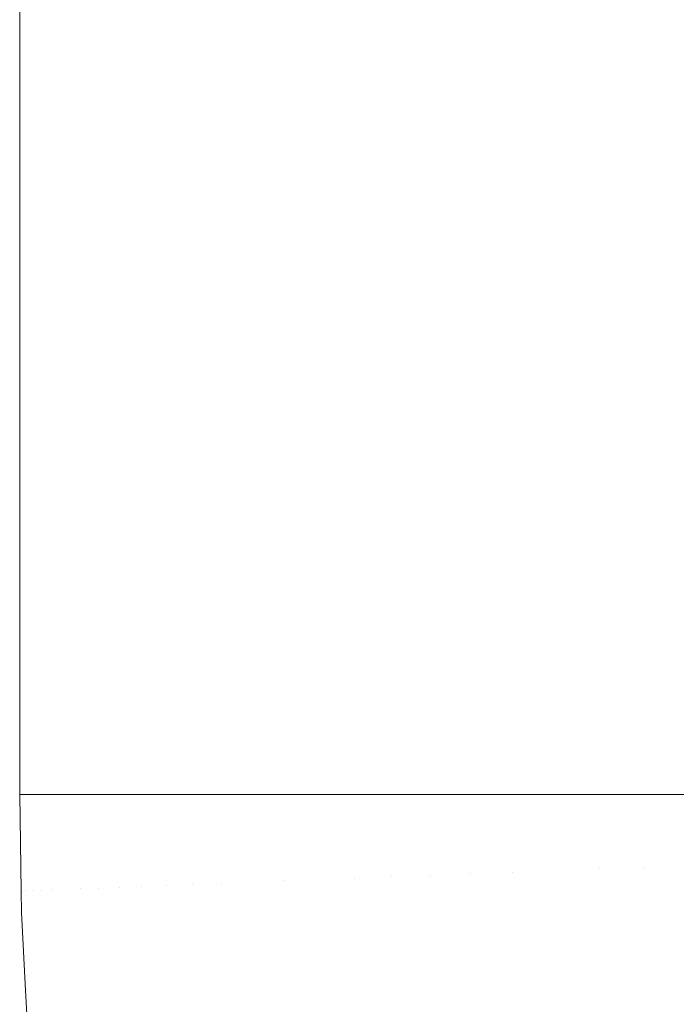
# Model space of a CAD drawing. Header units: centimetres. Extents: x -21.6 to 22.7, y 4.2 to 6.
# Tile 27 of 256: x -21.5865 to -21.565, y 4.2933 to 4.3257. Entities that reach past the tile are written whole.
import ezdxf

# ---------------------------------------------------------------- set-up
doc = ezdxf.new("R2010")
doc.units = ezdxf.units.CM
doc.header["$LTSCALE"] = 2.54
doc.layers.add('Lucido design-1', color=7, linetype='Continuous')

# ---------------------------------------------------------------- blocks, each defined once
blk = doc.blocks.new('Gruppo-3-1')
at = {"color": 7, "linetype": 'Continuous', "lineweight": 9}
for points, invisible_edges in [([(-21.586469, 5.900212, -2276.319046), (-21.586537, 5.900212, -2276.32217), (-21.586537, 4.300212, -2276.32217), (-21.586469, 4.300212, -2276.319046)], 8), ([(-21.586473, 4.300212, -2276.925294), (-21.586537, 4.300212, -2276.922194), (-21.586537, 5.900212, -2276.922194), (-21.586473, 5.900212, -2276.925294)], 10), ([(-21.586537, 4.300212, -2276.92217), (-21.586537, 5.900212, -2276.92217), (-21.586537, 5.900212, -2276.922194), (-21.586537, 4.300212, -2276.922194)], 4), ([(-21.586473, 5.900212, -2276.925294), (-21.586433, 5.900212, -2276.927176), (-21.586433, 4.300212, -2276.927176), (-21.586473, 4.300212, -2276.925294)], 10), ([(-21.586469, 4.300212, -2276.319046), (-21.586423, 4.300212, -2276.316925), (-21.586423, 5.900212, -2276.316925), (-21.586469, 5.900212, -2276.319046)], 10), ([(-21.586433, 5.900212, -2276.927176), (-21.586123, 5.900212, -2276.932142), (-21.586123, 4.300212, -2276.932142), (-21.586356, 4.300212, -2276.928413)], 10), ([(-21.586356, 4.300212, -2276.928413), (-21.586433, 4.300212, -2276.927176), (-21.586433, 5.900212, -2276.927176)], 10), ([(-21.586103, 5.900212, -2276.311962), (-21.586423, 5.900212, -2276.316925), (-21.586423, 4.300212, -2276.316925), (-21.586158, 4.300212, -2276.312816)], 10), ([(-21.586158, 4.300212, -2276.312816), (-21.586103, 4.300212, -2276.311962), (-21.586103, 5.900212, -2276.311962)], 10), ([(-21.585865, 4.300212, -2276.934619), (-21.586123, 4.300212, -2276.932142), (-21.586123, 5.900212, -2276.932142), (-21.585865, 5.900212, -2276.934619)], 10), ([(-21.586103, 5.900212, -2276.311962), (-21.586103, 4.300212, -2276.311962), (-21.58558, 4.300212, -2276.307037), (-21.58558, 5.900212, -2276.307037)], 5), ([(-21.585865, 5.900212, -2276.934619), (-21.58561, 5.900212, -2276.937068), (-21.58561, 4.300212, -2276.937068), (-21.585865, 4.300212, -2276.934619)], 10), ([(-21.58561, 5.900212, -2276.937068), (-21.584897, 5.900212, -2276.941937), (-21.584897, 4.300212, -2276.941937), (-21.585518, 4.300212, -2276.937699)], 10), ([(-21.585518, 4.300212, -2276.937699), (-21.58561, 4.300212, -2276.937068), (-21.58561, 5.900212, -2276.937068)], 10), ([(-21.584858, 5.900212, -2276.302171), (-21.58558, 5.900212, -2276.307037), (-21.58558, 4.300212, -2276.307037), (-21.585521, 4.300212, -2276.306641)], 10), ([(-21.585521, 4.300212, -2276.306641), (-21.584858, 4.300212, -2276.302171), (-21.584858, 5.900212, -2276.302171)], 10), ([(-21.584549, 4.300212, -2276.943782), (-21.584897, 4.300212, -2276.941937), (-21.584897, 5.900212, -2276.941937), (-21.584549, 5.900212, -2276.943782)], 10), ([(-21.583943, 5.900212, -2276.297382), (-21.584858, 5.900212, -2276.302171), (-21.584858, 4.300212, -2276.302171), (-21.58455, 4.300212, -2276.300558)], 10), ([(-21.58455, 4.300212, -2276.300558), (-21.583943, 4.300212, -2276.297382), (-21.583943, 5.900212, -2276.297382)], 10), ([(-21.584549, 5.900212, -2276.943782), (-21.583992, 5.900212, -2276.946731), (-21.583992, 4.300212, -2276.946731), (-21.584549, 4.300212, -2276.943782)], 10), ([(-21.583291, 4.300212, -2276.949744), (-21.583992, 4.300212, -2276.946731), (-21.583992, 5.900212, -2276.946731), (-21.583291, 5.900212, -2276.949744)], 10), ([(-21.582843, 5.900212, -2276.292686), (-21.583943, 5.900212, -2276.297382), (-21.583943, 4.300212, -2276.297382), (-21.58329, 4.300212, -2276.294596)], 10), ([(-21.583291, 5.900212, -2276.949744), (-21.5829, 5.900212, -2276.951431), (-21.5829, 4.300212, -2276.951431), (-21.583291, 4.300212, -2276.949744)], 10), ([(-21.58329, 4.300212, -2276.294596), (-21.582843, 4.300212, -2276.292686), (-21.582843, 5.900212, -2276.292686)], 10), ([(-21.582557, 4.300212, -2276.95267), (-21.5829, 4.300212, -2276.951431), (-21.5829, 5.900212, -2276.951431), (-21.582557, 5.900212, -2276.95267)], 10), ([(-21.581565, 5.900212, -2276.2881), (-21.582843, 5.900212, -2276.292686), (-21.582843, 4.300212, -2276.292686), (-21.581756, 4.300212, -2276.288785)], 10), ([(-21.582557, 5.900212, -2276.95267), (-21.58163, 5.900212, -2276.956023), (-21.58163, 4.300212, -2276.956023), (-21.582557, 4.300212, -2276.95267)], 10), ([(-21.581756, 4.300212, -2276.288785), (-21.581565, 4.300212, -2276.2881), (-21.581565, 5.900212, -2276.2881)], 10), ([(-21.580869, 4.300212, -2276.958389), (-21.58163, 4.300212, -2276.956023), (-21.58163, 5.900212, -2276.956023), (-21.580869, 5.900212, -2276.958389)], 10), ([(-21.581565, 5.900212, -2276.2881), (-21.581565, 4.300212, -2276.2881), (-21.580119, 4.300212, -2276.283637), (-21.580119, 5.900212, -2276.283637)], 5), ([(-21.580869, 5.900212, -2276.958389), (-21.580192, 5.900212, -2276.960492), (-21.580192, 4.300212, -2276.960492), (-21.580869, 4.300212, -2276.958389)], 10), ([(-21.580192, 5.900212, -2276.960492), (-21.578596, 5.900212, -2276.964827), (-21.578596, 4.300212, -2276.964827), (-21.579939, 4.300212, -2276.961181)], 10), ([(-21.579939, 4.300212, -2276.961181), (-21.580192, 4.300212, -2276.960492), (-21.580192, 5.900212, -2276.960492)], 10), ([(-21.578516, 5.900212, -2276.27931), (-21.580119, 5.900212, -2276.283637), (-21.580119, 4.300212, -2276.283637), (-21.579942, 4.300212, -2276.283158)], 10), ([(-21.579942, 4.300212, -2276.283158), (-21.578516, 4.300212, -2276.27931), (-21.578516, 5.900212, -2276.27931)], 10), ([(-21.57786, 4.300212, -2276.966595), (-21.578596, 4.300212, -2276.964827), (-21.578596, 5.900212, -2276.964827), (-21.57786, 5.900212, -2276.966595)], 10), ([(-21.576767, 5.900212, -2276.275128), (-21.578516, 5.900212, -2276.27931), (-21.578516, 4.300212, -2276.27931), (-21.577861, 4.300212, -2276.277744)], 10), ([(-21.577861, 4.300212, -2276.277744), (-21.576767, 4.300212, -2276.275128), (-21.576767, 5.900212, -2276.275128)], 10), ([(-21.57786, 5.900212, -2276.966595), (-21.576854, 5.900212, -2276.969015), (-21.576854, 4.300212, -2276.969015), (-21.57786, 4.300212, -2276.966595)], 10), ([(-21.575564, 4.300212, -2276.971785), (-21.576854, 4.300212, -2276.969015), (-21.576854, 5.900212, -2276.969015), (-21.575564, 5.900212, -2276.971785)], 10), ([(-21.574882, 5.900212, -2276.271102), (-21.576767, 5.900212, -2276.275128), (-21.576767, 4.300212, -2276.275128), (-21.575563, 4.300212, -2276.272555)], 10), ([(-21.575564, 5.900212, -2276.971785), (-21.574976, 5.900212, -2276.973049), (-21.574976, 4.300212, -2276.973049), (-21.575564, 4.300212, -2276.971785)], 10), ([(-21.575563, 4.300212, -2276.272555), (-21.574882, 4.300212, -2276.271102), (-21.574882, 5.900212, -2276.271102)], 10), ([(-21.574335, 4.300212, -2276.974288), (-21.574976, 4.300212, -2276.973049), (-21.574976, 5.900212, -2276.973049), (-21.574335, 5.900212, -2276.974288)], 10), ([(-21.572874, 5.900212, -2276.267238), (-21.574882, 5.900212, -2276.271102), (-21.574882, 4.300212, -2276.271102), (-21.573067, 4.300212, -2276.267608)], 10), ([(-21.574335, 5.900212, -2276.974288), (-21.572973, 5.900212, -2276.976921), (-21.572973, 4.300212, -2276.976921), (-21.574335, 4.300212, -2276.974288)], 10), ([(-21.573067, 4.300212, -2276.267608), (-21.572874, 4.300212, -2276.267238), (-21.572874, 5.900212, -2276.267238)], 10), ([(-21.57173, 4.300212, -2276.979099), (-21.572973, 4.300212, -2276.976921), (-21.572973, 5.900212, -2276.976921), (-21.57173, 5.900212, -2276.979099)], 10), ([(-21.572874, 5.900212, -2276.267238), (-21.572874, 4.300212, -2276.267238), (-21.570754, 4.300212, -2276.263541), (-21.570754, 5.900212, -2276.263541)], 5), ([(-21.57173, 5.900212, -2276.979099), (-21.570858, 5.900212, -2276.980626), (-21.570858, 4.300212, -2276.980626), (-21.57173, 4.300212, -2276.979099)], 10), ([(-21.570858, 5.900212, -2276.980626), (-21.568641, 5.900212, -2276.984161), (-21.568641, 4.300212, -2276.984161), (-21.570367, 4.300212, -2276.981408)], 10), ([(-21.570367, 4.300212, -2276.981408), (-21.570858, 4.300212, -2276.980626), (-21.570858, 5.900212, -2276.980626)], 10), ([(-21.568532, 5.900212, -2276.260014), (-21.570754, 5.900212, -2276.263541), (-21.570754, 4.300212, -2276.263541), (-21.570369, 4.300212, -2276.26293)], 10), ([(-21.570369, 4.300212, -2276.26293), (-21.568532, 4.300212, -2276.260014), (-21.568532, 5.900212, -2276.260014)], 10), ([(-21.567507, 4.300212, -2276.985812), (-21.568641, 4.300212, -2276.984161), (-21.568641, 5.900212, -2276.984161), (-21.567507, 5.900212, -2276.985812)], 10), ([(-21.56622, 5.900212, -2276.256661), (-21.568532, 5.900212, -2276.260014), (-21.568532, 4.300212, -2276.260014), (-21.567507, 4.300212, -2276.258528)], 10), ([(-21.567507, 4.300212, -2276.258528), (-21.56622, 4.300212, -2276.256661), (-21.56622, 5.900212, -2276.256661)], 10), ([(-21.567507, 5.900212, -2276.985812), (-21.566333, 5.900212, -2276.987522), (-21.566333, 4.300212, -2276.987522), (-21.567507, 4.300212, -2276.985812)], 10), ([(-21.566333, 5.900212, -2276.987522), (-21.563944, 5.900212, -2276.99071), (-21.563944, 4.300212, -2276.99071), (-21.566036, 4.300212, -2276.987918)], 10), ([(-21.566036, 4.300212, -2276.987918), (-21.566333, 4.300212, -2276.987522), (-21.566333, 5.900212, -2276.987522)], 10), ([(-21.563828, 5.900212, -2276.253482), (-21.56622, 5.900212, -2276.256661), (-21.56622, 4.300212, -2276.256661), (-21.564517, 4.300212, -2276.254398)], 10), ([(-21.586469, 4.300212, -2276.319046), (-21.586537, 4.300212, -2276.32217), (-21.586486, 4.297038, -2276.32217)], 8), ([(-21.586486, 4.297038, -2276.32217), (-21.586537, 4.300212, -2276.32217), (-21.586537, 4.300212, -2276.92217), (-21.586486, 4.297038, -2276.92217)], 8), ([(-21.586455, 4.29704, -2276.925294), (-21.586486, 4.297038, -2276.92217), (-21.586537, 4.300212, -2276.922194)], 11), ([(-21.586486, 4.297038, -2276.92217), (-21.586537, 4.300212, -2276.92217), (-21.586537, 4.300212, -2276.922194)], 8), ([(-21.586537, 4.300212, -2276.922194), (-21.586473, 4.300212, -2276.925294), (-21.586455, 4.29704, -2276.925294)], 10), ([(-21.586486, 4.297038, -2276.32217), (-21.586455, 4.29704, -2276.319046), (-21.586469, 4.300212, -2276.319046)], 11), ([(-21.586455, 4.29704, -2276.925294), (-21.586473, 4.300212, -2276.925294), (-21.586433, 4.300212, -2276.927176)], 9), ([(-21.586423, 4.300212, -2276.316925), (-21.586469, 4.300212, -2276.319046), (-21.586455, 4.29704, -2276.319046)], 10), ([(-21.586455, 4.29704, -2276.319046), (-21.586333, 4.297044, -2276.315926), (-21.586423, 4.300212, -2276.316925)], 11), ([(-21.586433, 4.300212, -2276.927176), (-21.586333, 4.297044, -2276.928414), (-21.586455, 4.29704, -2276.925294)], 11), ([(-21.586433, 4.300212, -2276.927176), (-21.586356, 4.300212, -2276.928413), (-21.586333, 4.297044, -2276.928414)], 10), ([(-21.586158, 4.300212, -2276.312816), (-21.586423, 4.300212, -2276.316925), (-21.586333, 4.297044, -2276.315926), (-21.586131, 4.297052, -2276.312816)], 14), ([(-21.586131, 4.297052, -2276.931524), (-21.586333, 4.297044, -2276.928414), (-21.586356, 4.300212, -2276.928413), (-21.586123, 4.300212, -2276.932142)], 11), ([(-21.586103, 4.300212, -2276.311962), (-21.586158, 4.300212, -2276.312816), (-21.586131, 4.297052, -2276.312816)], 10), ([(-21.586131, 4.297052, -2276.312816), (-21.585849, 4.297063, -2276.309719), (-21.586103, 4.300212, -2276.311962)], 11), ([(-21.585849, 4.297063, -2276.934621), (-21.586131, 4.297052, -2276.931524), (-21.586123, 4.300212, -2276.932142)], 11), ([(-21.586123, 4.300212, -2276.932142), (-21.585865, 4.300212, -2276.934619), (-21.585849, 4.297063, -2276.934621)], 10), ([(-21.58558, 4.300212, -2276.307037), (-21.586103, 4.300212, -2276.311962), (-21.585849, 4.297063, -2276.309719)], 10), ([(-21.585849, 4.297063, -2276.934621), (-21.585865, 4.300212, -2276.934619), (-21.58561, 4.300212, -2276.937068)], 9), ([(-21.585849, 4.297063, -2276.309719), (-21.585488, 4.297077, -2276.30664), (-21.58558, 4.300212, -2276.307037)], 11), ([(-21.58561, 4.300212, -2276.937068), (-21.585488, 4.297077, -2276.9377), (-21.585849, 4.297063, -2276.934621)], 11), ([(-21.58561, 4.300212, -2276.937068), (-21.585518, 4.300212, -2276.937699), (-21.585488, 4.297077, -2276.9377)], 10), ([(-21.585488, 4.297077, -2276.30664), (-21.585521, 4.300212, -2276.306641), (-21.58558, 4.300212, -2276.307037)], 9), ([(-21.585488, 4.297077, -2276.30664), (-21.585048, 4.297094, -2276.303583), (-21.584858, 4.300212, -2276.302171), (-21.585521, 4.300212, -2276.306641)], 11), ([(-21.585518, 4.300212, -2276.937699), (-21.584897, 4.300212, -2276.941937), (-21.585048, 4.297094, -2276.940757), (-21.585488, 4.297077, -2276.9377)], 14), ([(-21.584858, 4.300212, -2276.302171), (-21.585048, 4.297094, -2276.303583), (-21.584531, 4.297113, -2276.300554)], 11), ([(-21.584531, 4.297113, -2276.943786), (-21.585048, 4.297094, -2276.940757), (-21.584897, 4.300212, -2276.941937)], 11), ([(-21.584897, 4.300212, -2276.941937), (-21.584549, 4.300212, -2276.943782), (-21.584531, 4.297113, -2276.943786)], 10), ([(-21.584531, 4.297113, -2276.300554), (-21.58455, 4.300212, -2276.300558), (-21.584858, 4.300212, -2276.302171)], 9), ([(-21.584531, 4.297113, -2276.300554), (-21.583939, 4.297136, -2276.297555), (-21.583943, 4.300212, -2276.297382), (-21.58455, 4.300212, -2276.300558)], 11), ([(-21.584531, 4.297113, -2276.943786), (-21.584549, 4.300212, -2276.943782), (-21.583992, 4.300212, -2276.946731)], 9), ([(-21.583992, 4.300212, -2276.946731), (-21.583939, 4.297136, -2276.946785), (-21.584531, 4.297113, -2276.943786)], 11), ([(-21.583939, 4.297136, -2276.946785), (-21.583992, 4.300212, -2276.946731), (-21.583291, 4.300212, -2276.949744)], 9), ([(-21.583274, 4.297161, -2276.29459), (-21.58329, 4.300212, -2276.294596), (-21.583943, 4.300212, -2276.297382)], 9), ([(-21.583943, 4.300212, -2276.297382), (-21.583939, 4.297136, -2276.297555), (-21.583274, 4.297161, -2276.29459)], 11), ([(-21.583291, 4.300212, -2276.949744), (-21.583274, 4.297161, -2276.94975), (-21.583939, 4.297136, -2276.946785)], 11), ([(-21.583274, 4.297161, -2276.94975), (-21.583291, 4.300212, -2276.949744), (-21.5829, 4.300212, -2276.951431)], 9), ([(-21.582843, 4.300212, -2276.292686), (-21.58329, 4.300212, -2276.294596), (-21.583274, 4.297161, -2276.29459)], 10), ([(-21.583274, 4.297161, -2276.29459), (-21.582536, 4.297189, -2276.291665), (-21.582843, 4.300212, -2276.292686)], 11), ([(-21.5829, 4.300212, -2276.951431), (-21.582536, 4.297189, -2276.952675), (-21.583274, 4.297161, -2276.94975)], 11), ([(-21.5829, 4.300212, -2276.951431), (-21.582557, 4.300212, -2276.95267), (-21.582536, 4.297189, -2276.952675)], 10), ([(-21.581756, 4.300212, -2276.288785), (-21.582843, 4.300212, -2276.292686), (-21.582536, 4.297189, -2276.291665), (-21.581728, 4.29722, -2276.288781)], 14), ([(-21.581728, 4.29722, -2276.955559), (-21.582536, 4.297189, -2276.952675), (-21.582557, 4.300212, -2276.95267), (-21.58163, 4.300212, -2276.956023)], 11), ([(-21.581565, 4.300212, -2276.2881), (-21.581756, 4.300212, -2276.288785), (-21.581728, 4.29722, -2276.288781)], 10), ([(-21.581728, 4.29722, -2276.288781), (-21.580853, 4.297254, -2276.285944), (-21.581565, 4.300212, -2276.2881)], 11), ([(-21.580853, 4.297254, -2276.958396), (-21.581728, 4.29722, -2276.955559), (-21.58163, 4.300212, -2276.956023)], 11), ([(-21.58163, 4.300212, -2276.956023), (-21.580869, 4.300212, -2276.958389), (-21.580853, 4.297254, -2276.958396)], 10), ([(-21.580119, 4.300212, -2276.283637), (-21.581565, 4.300212, -2276.2881), (-21.580853, 4.297254, -2276.285944)], 10), ([(-21.580853, 4.297254, -2276.958396), (-21.580869, 4.300212, -2276.958389), (-21.580192, 4.300212, -2276.960492)], 9), ([(-21.580853, 4.297254, -2276.285944), (-21.579912, 4.29729, -2276.283155), (-21.580119, 4.300212, -2276.283637)], 11), ([(-21.580192, 4.300212, -2276.960492), (-21.579912, 4.29729, -2276.961185), (-21.580853, 4.297254, -2276.958396)], 11), ([(-21.580192, 4.300212, -2276.960492), (-21.579939, 4.300212, -2276.961181), (-21.579912, 4.29729, -2276.961185)], 10), ([(-21.579912, 4.29729, -2276.283155), (-21.579942, 4.300212, -2276.283158), (-21.580119, 4.300212, -2276.283637)], 9), ([(-21.579912, 4.29729, -2276.283155), (-21.578908, 4.297328, -2276.280418), (-21.578516, 4.300212, -2276.27931), (-21.579942, 4.300212, -2276.283158)], 11), ([(-21.579939, 4.300212, -2276.961181), (-21.578596, 4.300212, -2276.964827), (-21.578908, 4.297328, -2276.963922), (-21.579912, 4.29729, -2276.961185)], 14), ([(-21.578516, 4.300212, -2276.27931), (-21.578908, 4.297328, -2276.280418), (-21.577844, 4.297369, -2276.277736)], 11), ([(-21.577844, 4.297369, -2276.966604), (-21.578908, 4.297328, -2276.963922), (-21.578596, 4.300212, -2276.964827)], 11), ([(-21.578596, 4.300212, -2276.964827), (-21.57786, 4.300212, -2276.966595), (-21.577844, 4.297369, -2276.966604)], 10), ([(-21.577844, 4.297369, -2276.277736), (-21.577861, 4.300212, -2276.277744), (-21.578516, 4.300212, -2276.27931)], 9), ([(-21.576767, 4.300212, -2276.275128), (-21.577861, 4.300212, -2276.277744), (-21.577844, 4.297369, -2276.277736)], 10), ([(-21.577844, 4.297369, -2276.966604), (-21.57786, 4.300212, -2276.966595), (-21.576854, 4.300212, -2276.969015)], 9), ([(-21.577844, 4.297369, -2276.277736), (-21.576722, 4.297412, -2276.275111), (-21.576767, 4.300212, -2276.275128)], 11), ([(-21.576854, 4.300212, -2276.969015), (-21.576722, 4.297412, -2276.969229), (-21.577844, 4.297369, -2276.966604)], 11), ([(-21.575545, 4.297457, -2276.971794), (-21.576722, 4.297412, -2276.969229), (-21.576854, 4.300212, -2276.969015), (-21.575564, 4.300212, -2276.971785)], 11), ([(-21.576767, 4.300212, -2276.275128), (-21.576722, 4.297412, -2276.275111), (-21.575545, 4.297457, -2276.272546)], 11), ([(-21.575545, 4.297457, -2276.272546), (-21.575563, 4.300212, -2276.272555), (-21.576767, 4.300212, -2276.275128)], 9), ([(-21.575545, 4.297457, -2276.971794), (-21.575564, 4.300212, -2276.971785), (-21.574976, 4.300212, -2276.973049)], 9), ([(-21.574882, 4.300212, -2276.271102), (-21.575563, 4.300212, -2276.272555), (-21.575545, 4.297457, -2276.272546)], 10), ([(-21.575545, 4.297457, -2276.272546), (-21.574317, 4.297504, -2276.270043), (-21.574882, 4.300212, -2276.271102)], 11), ([(-21.574317, 4.297504, -2276.974297), (-21.575545, 4.297457, -2276.971794), (-21.574976, 4.300212, -2276.973049)], 11), ([(-21.574976, 4.300212, -2276.973049), (-21.574335, 4.300212, -2276.974288), (-21.574317, 4.297504, -2276.974297)], 10), ([(-21.573067, 4.300212, -2276.267608), (-21.574882, 4.300212, -2276.271102), (-21.574317, 4.297504, -2276.270043), (-21.573038, 4.297552, -2276.267604)], 14), ([(-21.573038, 4.297552, -2276.976736), (-21.574317, 4.297504, -2276.974297), (-21.574335, 4.300212, -2276.974288), (-21.572973, 4.300212, -2276.976921)], 11), ([(-21.572874, 4.300212, -2276.267238), (-21.573067, 4.300212, -2276.267608), (-21.573038, 4.297552, -2276.267604)], 10), ([(-21.572874, 4.300212, -2276.267238), (-21.573038, 4.297552, -2276.267604), (-21.571714, 4.297603, -2276.26523)], 11), ([(-21.571714, 4.297603, -2276.979109), (-21.573038, 4.297552, -2276.976736), (-21.572973, 4.300212, -2276.976921)], 11), ([(-21.572973, 4.300212, -2276.976921), (-21.57173, 4.300212, -2276.979099), (-21.571714, 4.297603, -2276.979109)], 10), ([(-21.571714, 4.297603, -2276.26523), (-21.570754, 4.300212, -2276.263541), (-21.572874, 4.300212, -2276.267238)], 9), ([(-21.571714, 4.297603, -2276.979109), (-21.57173, 4.300212, -2276.979099), (-21.570858, 4.300212, -2276.980626)], 9), ([(-21.570754, 4.300212, -2276.263541), (-21.571714, 4.297603, -2276.26523), (-21.570346, 4.297655, -2276.262924)], 11), ([(-21.570858, 4.300212, -2276.980626), (-21.570346, 4.297655, -2276.981416), (-21.571714, 4.297603, -2276.979109)], 11), ([(-21.570858, 4.300212, -2276.980626), (-21.570367, 4.300212, -2276.981408), (-21.570346, 4.297655, -2276.981416)], 10), ([(-21.570346, 4.297655, -2276.262924), (-21.570369, 4.300212, -2276.26293), (-21.570754, 4.300212, -2276.263541)], 9), ([(-21.570346, 4.297655, -2276.262924), (-21.568938, 4.297709, -2276.260685), (-21.568532, 4.300212, -2276.260014), (-21.570369, 4.300212, -2276.26293)], 11), ([(-21.570367, 4.300212, -2276.981408), (-21.568641, 4.300212, -2276.984161), (-21.568938, 4.297709, -2276.983655), (-21.570346, 4.297655, -2276.981416)], 14), ([(-21.568532, 4.300212, -2276.260014), (-21.568938, 4.297709, -2276.260685), (-21.567492, 4.297764, -2276.258516)], 11), ([(-21.567492, 4.297764, -2276.985824), (-21.568938, 4.297709, -2276.983655), (-21.568641, 4.300212, -2276.984161)], 11), ([(-21.568641, 4.300212, -2276.984161), (-21.567507, 4.300212, -2276.985812), (-21.567492, 4.297764, -2276.985824)], 10), ([(-21.567492, 4.297764, -2276.258516), (-21.567507, 4.300212, -2276.258528), (-21.568532, 4.300212, -2276.260014)], 9), ([(-21.56622, 4.300212, -2276.256661), (-21.567507, 4.300212, -2276.258528), (-21.567492, 4.297764, -2276.258516)], 10), ([(-21.567492, 4.297764, -2276.985824), (-21.567507, 4.300212, -2276.985812), (-21.566333, 4.300212, -2276.987522)], 9), ([(-21.567492, 4.297764, -2276.258516), (-21.566012, 4.297821, -2276.256417), (-21.56622, 4.300212, -2276.256661)], 11), ([(-21.566333, 4.300212, -2276.987522), (-21.566012, 4.297821, -2276.987923), (-21.567492, 4.297764, -2276.985824)], 11), ([(-21.566333, 4.300212, -2276.987522), (-21.566036, 4.300212, -2276.987918), (-21.566012, 4.297821, -2276.987923)], 10), ([(-21.5645, 4.297879, -2276.254388), (-21.564517, 4.300212, -2276.254398), (-21.56622, 4.300212, -2276.256661), (-21.566012, 4.297821, -2276.256417)], 13), ([(-21.566012, 4.297821, -2276.987923), (-21.566036, 4.300212, -2276.987918), (-21.563944, 4.300212, -2276.99071), (-21.5645, 4.297879, -2276.989952)], 13), ([(-21.570241, 4.29502, -2276.262924), (-21.568835, 4.295129, -2276.260685), (-21.568938, 4.297709, -2276.260685), (-21.570346, 4.297655, -2276.262924)], 15), ([(-21.570346, 4.297655, -2276.981416), (-21.568938, 4.297709, -2276.983655), (-21.568835, 4.295129, -2276.983655), (-21.570241, 4.29502, -2276.981416)], 15), ([(-21.567492, 4.297764, -2276.258516), (-21.568938, 4.297709, -2276.260685), (-21.568835, 4.295129, -2276.260685), (-21.567391, 4.295241, -2276.258516)], 15), ([(-21.567391, 4.295241, -2276.985824), (-21.568835, 4.295129, -2276.983655), (-21.568938, 4.297709, -2276.983655), (-21.567492, 4.297764, -2276.985824)], 15), ([(-21.567391, 4.295241, -2276.258516), (-21.565913, 4.295356, -2276.256417), (-21.566012, 4.297821, -2276.256417), (-21.567492, 4.297764, -2276.258516)], 15), ([(-21.567492, 4.297764, -2276.985824), (-21.566012, 4.297821, -2276.987923), (-21.565913, 4.295356, -2276.987923), (-21.567391, 4.295241, -2276.985824)], 15), ([(-21.566012, 4.297821, -2276.256417), (-21.565913, 4.295356, -2276.256417), (-21.564404, 4.295474, -2276.254388), (-21.5645, 4.297879, -2276.254388)], 15), ([(-21.5645, 4.297879, -2276.989952), (-21.564404, 4.295474, -2276.989952), (-21.565913, 4.295356, -2276.987923), (-21.566012, 4.297821, -2276.987923)], 15), ([(-21.577727, 4.294438, -2276.277736), (-21.576607, 4.294525, -2276.275111), (-21.576722, 4.297412, -2276.275111), (-21.577844, 4.297369, -2276.277736)], 15), ([(-21.577844, 4.297369, -2276.966604), (-21.576722, 4.297412, -2276.969229), (-21.576607, 4.294525, -2276.969229), (-21.577727, 4.294438, -2276.966604)], 15), ([(-21.575545, 4.297457, -2276.272546), (-21.576722, 4.297412, -2276.275111), (-21.576607, 4.294525, -2276.275111), (-21.575432, 4.294617, -2276.272546)], 15), ([(-21.575432, 4.294617, -2276.971794), (-21.576607, 4.294525, -2276.969229), (-21.576722, 4.297412, -2276.969229), (-21.575545, 4.297457, -2276.971794)], 15), ([(-21.575432, 4.294617, -2276.272546), (-21.574205, 4.294712, -2276.270043), (-21.574317, 4.297504, -2276.270043), (-21.575545, 4.297457, -2276.272546)], 15), ([(-21.575545, 4.297457, -2276.971794), (-21.574317, 4.297504, -2276.974297), (-21.574205, 4.294712, -2276.974297), (-21.575432, 4.294617, -2276.971794)], 15), ([(-21.573038, 4.297552, -2276.267604), (-21.574317, 4.297504, -2276.270043), (-21.574205, 4.294712, -2276.270043), (-21.572929, 4.294811, -2276.267604)], 15), ([(-21.572929, 4.294811, -2276.976736), (-21.574205, 4.294712, -2276.974297), (-21.574317, 4.297504, -2276.974297), (-21.573038, 4.297552, -2276.976736)], 15), ([(-21.572929, 4.294811, -2276.267604), (-21.571606, 4.294914, -2276.26523), (-21.571714, 4.297603, -2276.26523), (-21.573038, 4.297552, -2276.267604)], 15), ([(-21.573038, 4.297552, -2276.976736), (-21.571714, 4.297603, -2276.979109), (-21.571606, 4.294914, -2276.979109), (-21.572929, 4.294811, -2276.976736)], 15), ([(-21.570346, 4.297655, -2276.262924), (-21.571714, 4.297603, -2276.26523), (-21.571606, 4.294914, -2276.26523), (-21.570241, 4.29502, -2276.262924)], 15), ([(-21.570241, 4.29502, -2276.981416), (-21.571606, 4.294914, -2276.979109), (-21.571714, 4.297603, -2276.979109), (-21.570346, 4.297655, -2276.981416)], 15), ([(-21.586001, 4.293795, -2276.312816), (-21.585719, 4.293817, -2276.309719), (-21.585849, 4.297063, -2276.309719), (-21.586131, 4.297052, -2276.312816)], 15), ([(-21.586131, 4.297052, -2276.931524), (-21.585849, 4.297063, -2276.934621), (-21.585719, 4.293817, -2276.934621), (-21.586001, 4.293795, -2276.931524)], 15), ([(-21.585488, 4.297077, -2276.30664), (-21.585849, 4.297063, -2276.309719), (-21.585719, 4.293817, -2276.309719), (-21.585358, 4.293845, -2276.30664)], 15), ([(-21.585358, 4.293845, -2276.9377), (-21.585719, 4.293817, -2276.934621), (-21.585849, 4.297063, -2276.934621), (-21.585488, 4.297077, -2276.9377)], 15), ([(-21.585358, 4.293845, -2276.30664), (-21.584919, 4.293879, -2276.303583), (-21.585048, 4.297094, -2276.303583), (-21.585488, 4.297077, -2276.30664)], 15), ([(-21.585488, 4.297077, -2276.9377), (-21.585048, 4.297094, -2276.940757), (-21.584919, 4.293879, -2276.940757), (-21.585358, 4.293845, -2276.9377)], 15), ([(-21.584531, 4.297113, -2276.300554), (-21.585048, 4.297094, -2276.303583), (-21.584919, 4.293879, -2276.303583), (-21.584404, 4.293919, -2276.300554)], 15), ([(-21.584404, 4.293919, -2276.943786), (-21.584919, 4.293879, -2276.940757), (-21.585048, 4.297094, -2276.940757), (-21.584531, 4.297113, -2276.943786)], 15), ([(-21.584404, 4.293919, -2276.300554), (-21.583813, 4.293965, -2276.297555), (-21.583939, 4.297136, -2276.297555), (-21.584531, 4.297113, -2276.300554)], 15), ([(-21.584531, 4.297113, -2276.943786), (-21.583939, 4.297136, -2276.946785), (-21.583813, 4.293965, -2276.946785), (-21.584404, 4.293919, -2276.943786)], 15), ([(-21.583274, 4.297161, -2276.29459), (-21.583939, 4.297136, -2276.297555), (-21.583813, 4.293965, -2276.297555), (-21.583148, 4.294017, -2276.29459)], 15), ([(-21.583148, 4.294017, -2276.94975), (-21.583813, 4.293965, -2276.946785), (-21.583939, 4.297136, -2276.946785), (-21.583274, 4.297161, -2276.94975)], 15), ([(-21.583148, 4.294017, -2276.29459), (-21.582411, 4.294074, -2276.291665), (-21.582536, 4.297189, -2276.291665), (-21.583274, 4.297161, -2276.29459)], 15), ([(-21.583274, 4.297161, -2276.94975), (-21.582536, 4.297189, -2276.952675), (-21.582411, 4.294074, -2276.952675), (-21.583148, 4.294017, -2276.94975)], 15), ([(-21.581728, 4.29722, -2276.288781), (-21.582536, 4.297189, -2276.291665), (-21.582411, 4.294074, -2276.291665), (-21.581605, 4.294137, -2276.288781)], 15), ([(-21.581605, 4.294137, -2276.955559), (-21.582411, 4.294074, -2276.952675), (-21.582536, 4.297189, -2276.952675), (-21.581728, 4.29722, -2276.955559)], 15), ([(-21.581605, 4.294137, -2276.288781), (-21.580731, 4.294205, -2276.285944), (-21.580853, 4.297254, -2276.285944), (-21.581728, 4.29722, -2276.288781)], 15), ([(-21.581728, 4.29722, -2276.955559), (-21.580853, 4.297254, -2276.958396), (-21.580731, 4.294205, -2276.958396), (-21.581605, 4.294137, -2276.955559)], 15), ([(-21.579912, 4.29729, -2276.283155), (-21.580853, 4.297254, -2276.285944), (-21.580731, 4.294205, -2276.285944), (-21.579791, 4.294278, -2276.283155)], 15), ([(-21.579791, 4.294278, -2276.961185), (-21.580731, 4.294205, -2276.958396), (-21.580853, 4.297254, -2276.958396), (-21.579912, 4.29729, -2276.961185)], 15), ([(-21.579791, 4.294278, -2276.283155), (-21.578789, 4.294356, -2276.280418), (-21.578908, 4.297328, -2276.280418), (-21.579912, 4.29729, -2276.283155)], 15), ([(-21.579912, 4.29729, -2276.961185), (-21.578908, 4.297328, -2276.963922), (-21.578789, 4.294356, -2276.963922), (-21.579791, 4.294278, -2276.961185)], 15), ([(-21.577844, 4.297369, -2276.277736), (-21.578908, 4.297328, -2276.280418), (-21.578789, 4.294356, -2276.280418), (-21.577727, 4.294438, -2276.277736)], 15), ([(-21.577727, 4.294438, -2276.966604), (-21.578789, 4.294356, -2276.963922), (-21.578908, 4.297328, -2276.963922), (-21.577844, 4.297369, -2276.966604)], 15), ([(-21.586455, 4.29704, -2276.319046), (-21.586486, 4.297038, -2276.32217), (-21.586475, 4.296329, -2276.32217)], 9), ([(-21.586475, 4.296329, -2276.92217), (-21.586486, 4.297038, -2276.92217), (-21.586455, 4.29704, -2276.925294)], 10), ([(-21.586486, 4.297038, -2276.92217), (-21.586475, 4.296329, -2276.92217), (-21.586475, 4.296329, -2276.32217), (-21.586486, 4.297038, -2276.32217)], 10), ([(-21.586324, 4.29377, -2276.319046), (-21.586455, 4.29704, -2276.319046), (-21.586475, 4.296329, -2276.32217)], 11), ([(-21.586475, 4.296329, -2276.92217), (-21.586455, 4.29704, -2276.925294), (-21.586324, 4.29377, -2276.925294)], 11), ([(-21.586324, 4.29377, -2276.319046), (-21.586203, 4.29378, -2276.315926), (-21.586333, 4.297044, -2276.315926), (-21.586455, 4.29704, -2276.319046)], 15), ([(-21.586455, 4.29704, -2276.925294), (-21.586333, 4.297044, -2276.928414), (-21.586203, 4.29378, -2276.928414), (-21.586324, 4.29377, -2276.925294)], 15), ([(-21.586131, 4.297052, -2276.312816), (-21.586333, 4.297044, -2276.315926), (-21.586203, 4.29378, -2276.315926), (-21.586001, 4.293795, -2276.312816)], 15), ([(-21.586001, 4.293795, -2276.931524), (-21.586203, 4.29378, -2276.928414), (-21.586333, 4.297044, -2276.928414), (-21.586131, 4.297052, -2276.931524)], 15), ([(-21.586475, 4.296329, -2276.32217), (-21.586341, 4.293768, -2276.32217), (-21.586324, 4.29377, -2276.319046)], 10), ([(-21.586341, 4.293768, -2276.32217), (-21.586475, 4.296329, -2276.32217), (-21.586475, 4.296329, -2276.92217), (-21.586341, 4.293768, -2276.92217)], 10), ([(-21.586324, 4.29377, -2276.925294), (-21.586341, 4.293768, -2276.92217), (-21.586475, 4.296329, -2276.92217)], 9), ([(-21.564404, 4.295474, -2276.254388), (-21.565913, 4.295356, -2276.256417), (-21.565741, 4.292819, -2276.256417), (-21.564236, 4.292998, -2276.254388)], 15), ([(-21.564236, 4.292998, -2276.989952), (-21.565741, 4.292819, -2276.987923), (-21.565913, 4.295356, -2276.987923), (-21.564404, 4.295474, -2276.989952)], 15), ([(-21.570057, 4.292307, -2276.262924), (-21.568655, 4.292474, -2276.260685), (-21.568835, 4.295129, -2276.260685), (-21.570241, 4.29502, -2276.262924)], 15), ([(-21.570241, 4.29502, -2276.981416), (-21.568835, 4.295129, -2276.983655), (-21.568655, 4.292474, -2276.983655), (-21.570057, 4.292307, -2276.981416)], 15), ([(-21.567391, 4.295241, -2276.258516), (-21.568835, 4.295129, -2276.260685), (-21.568655, 4.292474, -2276.260685), (-21.567215, 4.292644, -2276.258516)], 15), ([(-21.567215, 4.292644, -2276.985824), (-21.568655, 4.292474, -2276.983655), (-21.568835, 4.295129, -2276.983655), (-21.567391, 4.295241, -2276.985824)], 15), ([(-21.567215, 4.292644, -2276.258516), (-21.565741, 4.292819, -2276.256417), (-21.565913, 4.295356, -2276.256417), (-21.567391, 4.295241, -2276.258516)], 15), ([(-21.567391, 4.295241, -2276.985824), (-21.565913, 4.295356, -2276.987923), (-21.565741, 4.292819, -2276.987923), (-21.567215, 4.292644, -2276.985824)], 15), ([(-21.572929, 4.294811, -2276.267604), (-21.574205, 4.294712, -2276.270043), (-21.57401, 4.291838, -2276.270043), (-21.572737, 4.291989, -2276.267604)], 15), ([(-21.572737, 4.291989, -2276.976736), (-21.57401, 4.291838, -2276.974297), (-21.574205, 4.294712, -2276.974297), (-21.572929, 4.294811, -2276.976736)], 15), ([(-21.572737, 4.291989, -2276.267604), (-21.571419, 4.292146, -2276.26523), (-21.571606, 4.294914, -2276.26523), (-21.572929, 4.294811, -2276.267604)], 15), ([(-21.572929, 4.294811, -2276.976736), (-21.571606, 4.294914, -2276.979109), (-21.571419, 4.292146, -2276.979109), (-21.572737, 4.291989, -2276.976736)], 15), ([(-21.570241, 4.29502, -2276.262924), (-21.571606, 4.294914, -2276.26523), (-21.571419, 4.292146, -2276.26523), (-21.570057, 4.292307, -2276.262924)], 15), ([(-21.570057, 4.292307, -2276.981416), (-21.571419, 4.292146, -2276.979109), (-21.571606, 4.294914, -2276.979109), (-21.570241, 4.29502, -2276.981416)], 15), ([(-21.577522, 4.291422, -2276.277736), (-21.576405, 4.291554, -2276.275111), (-21.576607, 4.294525, -2276.275111), (-21.577727, 4.294438, -2276.277736)], 15), ([(-21.577727, 4.294438, -2276.966604), (-21.576607, 4.294525, -2276.969229), (-21.576405, 4.291554, -2276.969229), (-21.577522, 4.291422, -2276.966604)], 15), ([(-21.575432, 4.294617, -2276.272546), (-21.576607, 4.294525, -2276.275111), (-21.576405, 4.291554, -2276.275111), (-21.575234, 4.291693, -2276.272546)], 15), ([(-21.575234, 4.291693, -2276.971794), (-21.576405, 4.291554, -2276.969229), (-21.576607, 4.294525, -2276.969229), (-21.575432, 4.294617, -2276.971794)], 15), ([(-21.575234, 4.291693, -2276.272546), (-21.57401, 4.291838, -2276.270043), (-21.574205, 4.294712, -2276.270043), (-21.575432, 4.294617, -2276.272546)], 15), ([(-21.575432, 4.294617, -2276.971794), (-21.574205, 4.294712, -2276.974297), (-21.57401, 4.291838, -2276.974297), (-21.575234, 4.291693, -2276.971794)], 15), ([(-21.58139, 4.290963, -2276.288781), (-21.580518, 4.291066, -2276.285944), (-21.580731, 4.294205, -2276.285944), (-21.581605, 4.294137, -2276.288781)], 15), ([(-21.581605, 4.294137, -2276.955559), (-21.580731, 4.294205, -2276.958396), (-21.580518, 4.291066, -2276.958396), (-21.58139, 4.290963, -2276.955559)], 15), ([(-21.579791, 4.294278, -2276.283155), (-21.580731, 4.294205, -2276.285944), (-21.580518, 4.291066, -2276.285944), (-21.579581, 4.291177, -2276.283155)], 15), ([(-21.579581, 4.291177, -2276.961185), (-21.580518, 4.291066, -2276.958396), (-21.580731, 4.294205, -2276.958396), (-21.579791, 4.294278, -2276.961185)], 15), ([(-21.579581, 4.291177, -2276.283155), (-21.578582, 4.291296, -2276.280418), (-21.578789, 4.294356, -2276.280418), (-21.579791, 4.294278, -2276.283155)], 15), ([(-21.579791, 4.294278, -2276.961185), (-21.578789, 4.294356, -2276.963922), (-21.578582, 4.291296, -2276.963922), (-21.579581, 4.291177, -2276.961185)], 15), ([(-21.577727, 4.294438, -2276.277736), (-21.578789, 4.294356, -2276.280418), (-21.578582, 4.291296, -2276.280418), (-21.577522, 4.291422, -2276.277736)], 15), ([(-21.577522, 4.291422, -2276.966604), (-21.578582, 4.291296, -2276.963922), (-21.578789, 4.294356, -2276.963922), (-21.577727, 4.294438, -2276.966604)], 15), ([(-21.585358, 4.293845, -2276.30664), (-21.585719, 4.293817, -2276.309719), (-21.585493, 4.290476, -2276.309719), (-21.585133, 4.290519, -2276.30664)], 15), ([(-21.585133, 4.290519, -2276.9377), (-21.585493, 4.290476, -2276.934621), (-21.585719, 4.293817, -2276.934621), (-21.585358, 4.293845, -2276.9377)], 15), ([(-21.585133, 4.290519, -2276.30664), (-21.584695, 4.290571, -2276.303583), (-21.584919, 4.293879, -2276.303583), (-21.585358, 4.293845, -2276.30664)], 15), ([(-21.585358, 4.293845, -2276.9377), (-21.584919, 4.293879, -2276.940757), (-21.584695, 4.290571, -2276.940757), (-21.585133, 4.290519, -2276.9377)], 15), ([(-21.584404, 4.293919, -2276.300554), (-21.584919, 4.293879, -2276.303583), (-21.584695, 4.290571, -2276.303583), (-21.584181, 4.290632, -2276.300554)], 15), ([(-21.584181, 4.290632, -2276.943786), (-21.584695, 4.290571, -2276.940757), (-21.584919, 4.293879, -2276.940757), (-21.584404, 4.293919, -2276.943786)], 15), ([(-21.584181, 4.290632, -2276.300554), (-21.583591, 4.290702, -2276.297555), (-21.583813, 4.293965, -2276.297555), (-21.584404, 4.293919, -2276.300554)], 15), ([(-21.584404, 4.293919, -2276.943786), (-21.583813, 4.293965, -2276.946785), (-21.583591, 4.290702, -2276.946785), (-21.584181, 4.290632, -2276.943786)], 15), ([(-21.583148, 4.294017, -2276.29459), (-21.583813, 4.293965, -2276.297555), (-21.583591, 4.290702, -2276.297555), (-21.582928, 4.29078, -2276.29459)], 15), ([(-21.582928, 4.29078, -2276.94975), (-21.583591, 4.290702, -2276.946785), (-21.583813, 4.293965, -2276.946785), (-21.583148, 4.294017, -2276.94975)], 15), ([(-21.582928, 4.29078, -2276.29459), (-21.582194, 4.290867, -2276.291665), (-21.582411, 4.294074, -2276.291665), (-21.583148, 4.294017, -2276.29459)], 15), ([(-21.583148, 4.294017, -2276.94975), (-21.582411, 4.294074, -2276.952675), (-21.582194, 4.290867, -2276.952675), (-21.582928, 4.29078, -2276.94975)], 15), ([(-21.581605, 4.294137, -2276.288781), (-21.582411, 4.294074, -2276.291665), (-21.582194, 4.290867, -2276.291665), (-21.58139, 4.290963, -2276.288781)], 15), ([(-21.58139, 4.290963, -2276.955559), (-21.582194, 4.290867, -2276.952675), (-21.582411, 4.294074, -2276.952675), (-21.581605, 4.294137, -2276.955559)], 15), ([(-21.586324, 4.29377, -2276.319046), (-21.586341, 4.293768, -2276.32217), (-21.586227, 4.291583, -2276.32217)], 9), ([(-21.586227, 4.291583, -2276.92217), (-21.586341, 4.293768, -2276.92217), (-21.586324, 4.29377, -2276.925294)], 10), ([(-21.586341, 4.293768, -2276.92217), (-21.586227, 4.291583, -2276.92217), (-21.586227, 4.291583, -2276.32217), (-21.586341, 4.293768, -2276.32217)], 10), ([(-21.586096, 4.290404, -2276.319046), (-21.585975, 4.290419, -2276.315926), (-21.586203, 4.29378, -2276.315926), (-21.586324, 4.29377, -2276.319046)], 15), ([(-21.586324, 4.29377, -2276.925294), (-21.586203, 4.29378, -2276.928414), (-21.585975, 4.290419, -2276.928414), (-21.586096, 4.290404, -2276.925294)], 15), ([(-21.586227, 4.291583, -2276.32217), (-21.586096, 4.290404, -2276.319046), (-21.586324, 4.29377, -2276.319046)], 11), ([(-21.586324, 4.29377, -2276.925294), (-21.586096, 4.290404, -2276.925294), (-21.586227, 4.291583, -2276.92217)], 11), ([(-21.586001, 4.293795, -2276.312816), (-21.586203, 4.29378, -2276.315926), (-21.585975, 4.290419, -2276.315926), (-21.585774, 4.290443, -2276.312816)], 15), ([(-21.585774, 4.290443, -2276.931524), (-21.585975, 4.290419, -2276.928414), (-21.586203, 4.29378, -2276.928414), (-21.586001, 4.293795, -2276.931524)], 15), ([(-21.585774, 4.290443, -2276.312816), (-21.585493, 4.290476, -2276.309719), (-21.585719, 4.293817, -2276.309719), (-21.586001, 4.293795, -2276.312816)], 15), ([(-21.586001, 4.293795, -2276.931524), (-21.585719, 4.293817, -2276.934621), (-21.585493, 4.290476, -2276.934621), (-21.585774, 4.290443, -2276.931524)], 15)]:
    blk.add_3dface(points, dxfattribs=dict(at, invisible_edges=invisible_edges))
blk.add_3dface([(-21.586537, 4.300212, -2276.92217), (-21.586537, 4.300212, -2276.32217), (-21.586537, 5.900212, -2276.32217), (-21.586537, 5.900212, -2276.92217)], dxfattribs=at)
blk = doc.blocks.new('Gruppo-4-1')
at = {"color": 7}
blk.add_blockref('Gruppo-3-1', (0, 0), dxfattribs=at)

msp = doc.modelspace()

# ---------------------------------------------------------------- block references
at = {"layer": 'Lucido design-1', "color": 7}
msp.add_blockref('Gruppo-4-1', (0, 0), dxfattribs=at)

doc.saveas('drawing.dxf')
